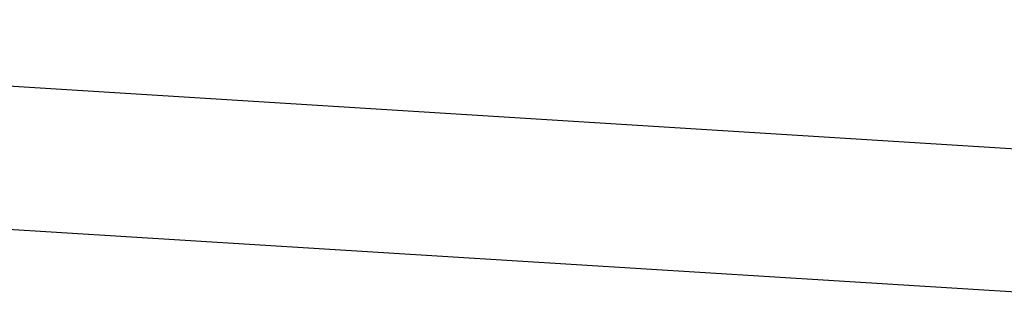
# Model space of a CAD drawing. Header units: inches. Extents: x 16 to 173, y 15 to 159.
# Tile 28 of 43: x 106.167 to 106.547, y 127.718 to 127.831. Entities that reach past the tile are written whole.
import ezdxf

# ---------------------------------------------------------------- set-up
doc = ezdxf.new("R2010")
doc.units = ezdxf.units.IN
doc.header["$MEASUREMENT"] = 0
doc.layers.add('ARREDI Salotti  - living rooms', color=32, linetype='Continuous')

# ---------------------------------------------------------------- blocks, each defined once
blk = doc.blocks.new('A$C14193859')
at = {"layer": 'ARREDI Salotti  - living rooms'}
for p, q in [((0.8999999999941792, 0.04999999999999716), (0, 0.04999999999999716)), ((0.8499999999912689, 4.263256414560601e-14), (0.05000000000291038, 4.263256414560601e-14))]:
    blk.add_line(p, q, dxfattribs=at)

msp = doc.modelspace()

# ---------------------------------------------------------------- block references
at = {"xscale": 1.1, "yscale": 1.1, "zscale": 1.1, "rotation": 356.4350889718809}
msp.add_blockref('A$C14193859', (105.7478109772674, 127.7765291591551), dxfattribs=at)

doc.saveas('drawing.dxf')
